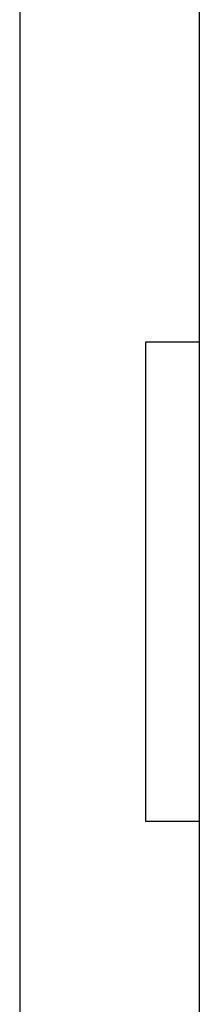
# Model space of a CAD drawing. Header units: millimetres. Extents: x 453 to 856, y 95 to 250.
# Tile 52 of 55: x 813.69 to 816.69, y 136.03 to 152.47. Entities that reach past the tile are written whole.
import ezdxf

# ---------------------------------------------------------------- set-up
doc = ezdxf.new("R2010")
doc.units = ezdxf.units.MM
doc.layers.add('2', color=7, linetype='CONTINUOUS')

msp = doc.modelspace()

# ---------------------------------------------------------------- linework, layer by layer
at = {"layer": '2', "color": 0, "linetype": 'Continuous'}
for p, q in [((813.691, 167.084), (813.691, 129.584)), ((816.691, 165.577), (816.691, 129.336)), ((815.791, 147.084), (815.791, 139.084)), ((816.691, 147.084), (815.791, 147.084)), ((815.791, 139.084), (816.691, 139.084))]:
    msp.add_line(p, q, dxfattribs=at)

doc.saveas('drawing.dxf')
